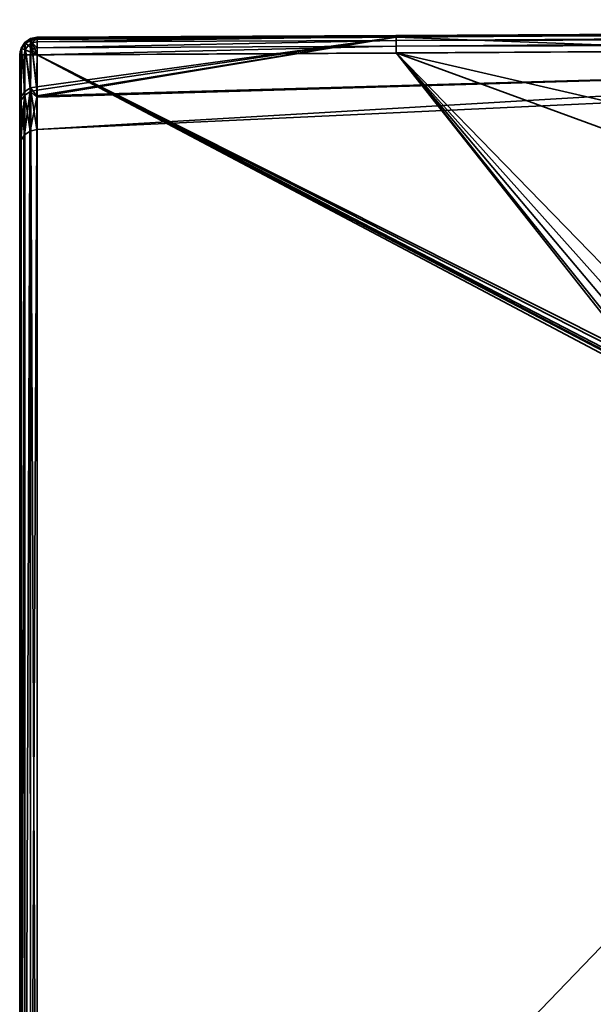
# Model space of a CAD drawing. Header units: millimetres. Extents: x -322 to 8072, y -96 to 57.
# Tile 97 of 256: x 2635 to 2652, y 26 to 54. Entities that reach past the tile are written whole.
import ezdxf

# ---------------------------------------------------------------- set-up
doc = ezdxf.new("R2010")
doc.units = ezdxf.units.MM
doc.layers.add('152', color=7, linetype='Continuous', true_color=0xffffff)

# ---------------------------------------------------------------- blocks, each defined once
blk = doc.blocks.new('UG_SURFACE_008')
at = {"layer": '152', "color": 251, "linetype": 'Continuous', "lineweight": 35}
for points in [[(2667.055, 53.789, 1114.372), (2646.24, 53.697, 1114.481), (2698.499, 53.976, 1114.655)], [(2698.499, 53.904, 1114.794), (2698.499, 53.976, 1114.655), (2646.24, 53.697, 1114.481)], [(2698.499, 53.976, 1093.346), (2646.24, 53.697, 1093.519), (2667.055, 53.789, 1093.628)], [(2646.241, 53.664, 1093.322), (2646.24, 53.697, 1093.519), (2698.499, 53.976, 1093.346)], [(2646.24, 53.697, 1114.481), (2646.241, 53.664, 1114.678), (2698.499, 53.904, 1114.794)], [(2698.499, 53.976, 1093.346), (2698.499, 53.904, 1093.206), (2646.241, 53.664, 1093.322)], [(2698.499, 53.794, 1114.905), (2698.499, 53.904, 1114.794), (2646.241, 53.664, 1114.678)], [(2698.499, 53.904, 1093.206), (2698.499, 53.794, 1093.096), (2646.241, 53.557, 1093.153)], [(2646.241, 53.557, 1093.153), (2646.241, 53.664, 1093.322), (2698.499, 53.904, 1093.206)], [(2635.998, 53.645, 1114.46), (2635.808, 53.606, 1114.455), (2635.818, 53.583, 1114.66)], [(2635.998, 53.645, 1114.46), (2635.998, 53.643, 1114.456), (2635.808, 53.606, 1114.455)], [(2635.808, 53.606, 1093.544), (2635.998, 53.643, 1093.544), (2635.998, 53.645, 1093.54)], [(2635.818, 53.583, 1093.34), (2635.808, 53.606, 1093.544), (2635.998, 53.645, 1093.54)], [(2635.828, 53.557, 1114.28), (2635.808, 53.606, 1114.455), (2635.998, 53.643, 1114.456)], [(2635.998, 53.643, 1093.544), (2635.808, 53.606, 1093.544), (2635.828, 53.557, 1093.72)], [(2635.818, 53.583, 1114.66), (2635.998, 53.619, 1114.664), (2635.998, 53.645, 1114.46)], [(2635.998, 53.645, 1093.54), (2635.998, 53.619, 1093.336), (2635.818, 53.583, 1093.34)], [(2635.998, 53.643, 1114.456), (2635.998, 53.587, 1114.264), (2635.828, 53.557, 1114.28)], [(2635.828, 53.557, 1093.72), (2635.998, 53.587, 1093.736), (2635.998, 53.643, 1093.544)], [(2646.241, 53.649, 1093.713), (2635.992, 51.979, 1098.318), (2667.232, 52.855, 1098.436)], [(2667.232, 52.855, 1109.564), (2635.992, 51.94, 1109.69), (2646.241, 53.649, 1114.287)], [(2646.241, 53.649, 1114.287), (2635.992, 51.94, 1109.69), (2635.993, 52.139, 1110.911)], [(2635.993, 52.236, 1096.805), (2635.992, 51.979, 1098.318), (2646.241, 53.649, 1093.713)], [(2646.241, 53.649, 1093.713), (2635.998, 53.587, 1093.736), (2635.993, 52.236, 1096.805)], [(2635.993, 52.139, 1110.911), (2635.998, 53.587, 1114.264), (2646.241, 53.649, 1114.287)], [(2635.998, 53.643, 1114.456), (2646.24, 53.697, 1114.481), (2646.241, 53.649, 1114.287)], [(2635.998, 53.619, 1114.664), (2646.241, 53.664, 1114.678), (2646.24, 53.697, 1114.481)], [(2646.24, 53.697, 1114.481), (2635.998, 53.645, 1114.46), (2635.998, 53.619, 1114.664)], [(2635.998, 53.643, 1114.456), (2635.998, 53.645, 1114.46), (2646.24, 53.697, 1114.481)], [(2635.998, 53.619, 1093.336), (2635.998, 53.645, 1093.54), (2646.24, 53.697, 1093.519)], [(2646.241, 53.649, 1093.713), (2646.24, 53.697, 1093.519), (2635.998, 53.643, 1093.544)], [(2646.24, 53.697, 1093.519), (2635.998, 53.645, 1093.54), (2635.998, 53.643, 1093.544)], [(2646.24, 53.697, 1093.519), (2646.241, 53.664, 1093.322), (2635.998, 53.619, 1093.336)], [(2646.241, 53.664, 1114.678), (2635.998, 53.619, 1114.664), (2635.999, 53.514, 1114.839)], [(2635.999, 53.514, 1093.161), (2635.998, 53.619, 1093.336), (2646.241, 53.664, 1093.322)], [(2646.241, 53.649, 1114.287), (2635.998, 53.587, 1114.264), (2635.998, 53.643, 1114.456)], [(2635.998, 53.643, 1093.544), (2635.998, 53.587, 1093.736), (2646.241, 53.649, 1093.713)], [(2635.999, 53.514, 1114.839), (2646.241, 53.557, 1114.847), (2646.241, 53.664, 1114.678)], [(2646.241, 53.664, 1093.322), (2646.241, 53.557, 1093.153), (2635.999, 53.514, 1093.161)], [(2667.055, 53.789, 1114.372), (2646.241, 53.649, 1114.287), (2646.24, 53.697, 1114.481)], [(2646.24, 53.697, 1093.519), (2646.241, 53.649, 1093.713), (2667.055, 53.789, 1093.628)], [(2698.5, 53.654, 1114.976), (2698.499, 53.794, 1114.905), (2646.241, 53.557, 1114.847)], [(2646.241, 53.664, 1114.678), (2646.241, 53.557, 1114.847), (2698.499, 53.794, 1114.905)], [(2646.242, 53.393, 1093.04), (2646.241, 53.557, 1093.153), (2698.499, 53.794, 1093.096)], [(2667.232, 52.855, 1098.436), (2667.055, 53.789, 1093.628), (2646.241, 53.649, 1093.713)], [(2646.241, 53.649, 1114.287), (2667.055, 53.789, 1114.372), (2667.232, 52.855, 1109.564)], [(2646.241, 53.557, 1114.847), (2646.242, 53.393, 1114.96), (2698.5, 53.654, 1114.976)], [(2698.499, 53.794, 1093.096), (2698.5, 53.654, 1093.024), (2646.242, 53.393, 1093.04)], [(2698.5, 53.5, 1115), (2698.5, 53.654, 1114.976), (2646.242, 53.393, 1114.96)], [(2646.242, 53.393, 1093.04), (2698.5, 53.654, 1093.024), (2698.5, 53.5, 1093)], [(2635.55, 53.331, 1114.401), (2635.54, 53.337, 1114.455), (2635.647, 53.498, 1114.455)], [(2635.562, 53.327, 1114.66), (2635.664, 53.481, 1114.66), (2635.647, 53.498, 1114.455), (2635.54, 53.337, 1114.455)], [(2635.647, 53.498, 1093.544), (2635.54, 53.337, 1093.544), (2635.55, 53.331, 1093.599)], [(2635.54, 53.337, 1093.544), (2635.647, 53.498, 1093.544), (2635.664, 53.481, 1093.34), (2635.562, 53.327, 1093.34)], [(2635.647, 53.498, 1114.455), (2635.646, 53.458, 1114.333), (2635.55, 53.331, 1114.401)], [(2635.55, 53.331, 1093.599), (2635.646, 53.458, 1093.667), (2635.647, 53.498, 1093.544)], [(2635.55, 53.331, 1114.401), (2635.646, 53.458, 1114.333), (2635.644, 51.998, 1110.959)], [(2635.644, 52.096, 1096.756), (2635.646, 53.458, 1093.667), (2635.55, 53.331, 1093.599)], [(2635.659, 53.287, 1114.837), (2635.739, 53.407, 1114.837), (2635.664, 53.481, 1114.66), (2635.562, 53.327, 1114.66)], [(2635.562, 53.327, 1093.34), (2635.664, 53.481, 1093.34), (2635.739, 53.407, 1093.163), (2635.659, 53.287, 1093.163)], [(2635.646, 53.458, 1093.667), (2635.644, 52.096, 1096.756), (2635.804, 52.199, 1096.792)], [(2635.804, 52.101, 1110.924), (2635.644, 51.998, 1110.959), (2635.646, 53.458, 1114.333)], [(2635.646, 53.458, 1114.333), (2635.808, 53.553, 1114.282), (2635.804, 52.101, 1110.924)], [(2635.804, 52.199, 1096.792), (2635.808, 53.553, 1093.718), (2635.646, 53.458, 1093.667)], [(2635.808, 53.553, 1114.282), (2635.646, 53.458, 1114.333), (2635.647, 53.498, 1114.455)], [(2635.647, 53.498, 1093.544), (2635.646, 53.458, 1093.667), (2635.808, 53.553, 1093.718)], [(2635.647, 53.498, 1114.455), (2635.808, 53.606, 1114.455), (2635.808, 53.553, 1114.282)], [(2635.664, 53.481, 1114.66), (2635.818, 53.583, 1114.66), (2635.808, 53.606, 1114.455), (2635.647, 53.498, 1114.455)], [(2635.808, 53.553, 1093.718), (2635.808, 53.606, 1093.544), (2635.647, 53.498, 1093.544)], [(2635.647, 53.498, 1093.544), (2635.808, 53.606, 1093.544), (2635.818, 53.583, 1093.34), (2635.664, 53.481, 1093.34)], [(2635.814, 53.223, 1114.958), (2635.857, 53.289, 1114.958), (2635.739, 53.407, 1114.837), (2635.659, 53.287, 1114.837)], [(2635.659, 53.287, 1093.163), (2635.739, 53.407, 1093.163), (2635.857, 53.289, 1093.042), (2635.814, 53.223, 1093.042)], [(2635.739, 53.407, 1114.837), (2635.858, 53.487, 1114.837), (2635.818, 53.583, 1114.66), (2635.664, 53.481, 1114.66)], [(2635.664, 53.481, 1093.34), (2635.818, 53.583, 1093.34), (2635.858, 53.487, 1093.163), (2635.739, 53.407, 1093.163)], [(2635.857, 53.289, 1114.958), (2635.922, 53.332, 1114.958), (2635.858, 53.487, 1114.837), (2635.739, 53.407, 1114.837)], [(2635.739, 53.407, 1093.163), (2635.858, 53.487, 1093.163), (2635.922, 53.332, 1093.042), (2635.857, 53.289, 1093.042)], [(2635.804, 52.101, 1110.924), (2635.808, 53.553, 1114.282), (2635.828, 53.557, 1114.28)], [(2635.828, 53.557, 1093.72), (2635.804, 52.199, 1096.792), (2635.993, 52.236, 1096.805)], [(2635.828, 53.557, 1093.72), (2635.808, 53.553, 1093.718), (2635.804, 52.199, 1096.792)], [(2635.993, 52.139, 1110.911), (2635.804, 52.101, 1110.924), (2635.828, 53.557, 1114.28)], [(2635.808, 53.606, 1114.455), (2635.828, 53.557, 1114.28), (2635.808, 53.553, 1114.282)], [(2635.808, 53.553, 1093.718), (2635.828, 53.557, 1093.72), (2635.808, 53.606, 1093.544)], [(2635.998, 53.619, 1114.664), (2635.818, 53.583, 1114.66), (2635.858, 53.487, 1114.837)], [(2635.858, 53.487, 1093.163), (2635.818, 53.583, 1093.34), (2635.998, 53.619, 1093.336)], [(2635.828, 53.557, 1114.28), (2635.998, 53.587, 1114.264), (2635.993, 52.139, 1110.911)], [(2635.993, 52.236, 1096.805), (2635.998, 53.587, 1093.736), (2635.828, 53.557, 1093.72)], [(2635.858, 53.487, 1114.837), (2635.999, 53.514, 1114.839), (2635.998, 53.619, 1114.664)], [(2635.998, 53.619, 1093.336), (2635.999, 53.514, 1093.161), (2635.858, 53.487, 1093.163)], [(2635.999, 53.348, 1114.957), (2635.999, 53.514, 1114.839), (2635.858, 53.487, 1114.837)], [(2635.858, 53.487, 1093.163), (2635.999, 53.514, 1093.161), (2635.999, 53.348, 1093.043)], [(2635.858, 53.487, 1114.837), (2635.922, 53.332, 1114.958), (2635.999, 53.348, 1114.957)], [(2635.999, 53.348, 1093.043), (2635.922, 53.332, 1093.042), (2635.858, 53.487, 1093.163)], [(2635.999, 53.347, 1114.958), (2635.999, 53.348, 1114.957), (2635.922, 53.332, 1114.958)], [(2635.922, 53.332, 1093.042), (2635.999, 53.348, 1093.043), (2635.999, 53.347, 1093.042)], [(2635.922, 53.332, 1114.958), (2636, 53.146, 1115), (2635.999, 53.347, 1114.958)], [(2635.999, 53.347, 1093.042), (2636, 53.146, 1093), (2635.922, 53.332, 1093.042)], [(2635.999, 53.348, 1114.957), (2646.242, 53.393, 1114.96), (2646.241, 53.557, 1114.847)], [(2646.241, 53.557, 1114.847), (2635.999, 53.514, 1114.839), (2635.999, 53.348, 1114.957)], [(2635.999, 53.348, 1093.043), (2635.999, 53.514, 1093.161), (2646.241, 53.557, 1093.153)], [(2646.241, 53.557, 1093.153), (2646.242, 53.393, 1093.04), (2635.999, 53.348, 1093.043)], [(2646.242, 53.393, 1114.96), (2635.999, 53.347, 1114.958), (2636, 53.146, 1115)], [(2635.999, 53.348, 1114.957), (2635.999, 53.347, 1114.958), (2646.242, 53.393, 1114.96)], [(2636, 53.146, 1093), (2635.999, 53.347, 1093.042), (2646.242, 53.393, 1093.04)], [(2646.242, 53.393, 1093.04), (2635.999, 53.347, 1093.042), (2635.999, 53.348, 1093.043)], [(2636, 53.146, 1115), (2646.243, 53.197, 1115), (2646.242, 53.393, 1114.96)], [(2646.242, 53.393, 1093.04), (2646.243, 53.197, 1093), (2636, 53.146, 1093)], [(2646.242, 53.393, 1114.96), (2646.243, 53.197, 1115), (2698.5, 53.5, 1115)], [(2698.5, 53.5, 1093), (2646.243, 53.197, 1093), (2646.242, 53.393, 1093.04)], [(2673.82, 46.841, 1115), (2706.99, 48.233, 1115), (2698.5, 53.5, 1115), (2646.243, 53.197, 1115)], [(2646.243, 53.197, 1093), (2698.5, 53.5, 1093), (2698.475, 48.234, 1093), (2665.334, 46.219, 1093)], [(2635.562, 53.327, 1114.66), (2635.519, 53.229, 1114.455), (2635.5, 53.146, 1114.5)], [(2635.5, 53.146, 1114.5), (2635.526, 53.146, 1114.66), (2635.562, 53.327, 1114.66)], [(2635.562, 53.327, 1093.34), (2635.526, 53.146, 1093.34), (2635.5, 53.146, 1093.5)], [(2635.5, 53.146, 1093.5), (2635.519, 53.229, 1093.544), (2635.562, 53.327, 1093.34)], [(2635.5, 51.665, 1111.07), (2635.5, 53.146, 1114.5), (2635.519, 53.229, 1114.455)], [(2635.519, 53.229, 1093.544), (2635.5, 51.765, 1096.64), (2635.537, 51.944, 1096.702)], [(2635.519, 53.229, 1093.544), (2635.5, 53.146, 1093.5), (2635.5, 51.765, 1096.64)], [(2635.537, 51.845, 1111.01), (2635.5, 51.665, 1111.07), (2635.519, 53.229, 1114.455)], [(2635.5, 11, 1114.5), (2635.5, 53.146, 1114.5), (2635.5, 51.665, 1111.07)], [(2635.5, 51.765, 1096.64), (2635.5, 53.146, 1093.5), (2635.5, 11, 1093.5)], [(2635.5, 11, 1114.5), (2635.538, 11, 1114.691), (2635.526, 53.146, 1114.66)], [(2635.526, 53.146, 1114.66), (2635.5, 53.146, 1114.5), (2635.5, 11, 1114.5)], [(2635.5, 11, 1093.5), (2635.5, 53.146, 1093.5), (2635.526, 53.146, 1093.34)], [(2635.526, 53.146, 1093.34), (2635.538, 11, 1093.309), (2635.5, 11, 1093.5)], [(2635.562, 53.327, 1114.66), (2635.54, 53.337, 1114.455), (2635.519, 53.229, 1114.455)], [(2635.538, 53.315, 1114.41), (2635.519, 53.229, 1114.455), (2635.54, 53.337, 1114.455)], [(2635.54, 53.337, 1093.544), (2635.519, 53.229, 1093.544), (2635.538, 53.315, 1093.59)], [(2635.519, 53.229, 1093.544), (2635.54, 53.337, 1093.544), (2635.562, 53.327, 1093.34)], [(2635.519, 53.229, 1114.455), (2635.538, 53.315, 1114.41), (2635.537, 51.845, 1111.01)], [(2635.537, 51.944, 1096.702), (2635.538, 53.315, 1093.59), (2635.519, 53.229, 1093.544)], [(2635.562, 53.327, 1114.66), (2635.526, 53.146, 1114.66), (2635.543, 53.146, 1114.688)], [(2635.543, 53.146, 1093.312), (2635.526, 53.146, 1093.34), (2635.562, 53.327, 1093.34)], [(2635.538, 11, 1114.691), (2635.543, 53.146, 1114.688), (2635.526, 53.146, 1114.66)], [(2635.526, 53.146, 1093.34), (2635.543, 53.146, 1093.312), (2635.538, 11, 1093.309)], [(2635.537, 51.845, 1111.01), (2635.538, 53.315, 1114.41), (2635.55, 53.331, 1114.401)], [(2635.55, 53.331, 1093.599), (2635.537, 51.944, 1096.702), (2635.644, 52.096, 1096.756)], [(2635.55, 53.331, 1093.599), (2635.538, 53.315, 1093.59), (2635.537, 51.944, 1096.702)], [(2635.644, 51.998, 1110.959), (2635.537, 51.845, 1111.01), (2635.55, 53.331, 1114.401)], [(2635.54, 53.337, 1114.455), (2635.55, 53.331, 1114.401), (2635.538, 53.315, 1114.41)], [(2635.538, 53.315, 1093.59), (2635.55, 53.331, 1093.599), (2635.54, 53.337, 1093.544)], [(2635.631, 53.146, 1114.837), (2635.538, 11, 1114.691), (2635.646, 11, 1114.854)], [(2635.631, 53.146, 1114.837), (2635.543, 53.146, 1114.688), (2635.538, 11, 1114.691)], [(2635.538, 11, 1093.309), (2635.543, 53.146, 1093.312), (2635.631, 53.146, 1093.163)], [(2635.631, 53.146, 1093.163), (2635.646, 11, 1093.146), (2635.538, 11, 1093.309)], [(2635.543, 53.146, 1114.688), (2635.631, 53.146, 1114.837), (2635.659, 53.287, 1114.837), (2635.562, 53.327, 1114.66)], [(2635.562, 53.327, 1093.34), (2635.659, 53.287, 1093.163), (2635.631, 53.146, 1093.163), (2635.543, 53.146, 1093.312)], [(2635.659, 53.287, 1114.837), (2635.631, 53.146, 1114.837), (2635.649, 53.146, 1114.85)], [(2635.649, 53.146, 1093.15), (2635.631, 53.146, 1093.163), (2635.659, 53.287, 1093.163)], [(2635.646, 11, 1114.854), (2635.649, 53.146, 1114.85), (2635.631, 53.146, 1114.837)], [(2635.631, 53.146, 1093.163), (2635.649, 53.146, 1093.15), (2635.646, 11, 1093.146)], [(2635.798, 53.146, 1114.958), (2635.646, 11, 1114.854), (2635.809, 11, 1114.962)], [(2635.798, 53.146, 1114.958), (2635.649, 53.146, 1114.85), (2635.646, 11, 1114.854)], [(2635.646, 11, 1093.146), (2635.649, 53.146, 1093.15), (2635.798, 53.146, 1093.042)], [(2635.798, 53.146, 1093.042), (2635.809, 11, 1093.038), (2635.646, 11, 1093.146)], [(2635.649, 53.146, 1114.85), (2635.798, 53.146, 1114.958), (2635.814, 53.223, 1114.958), (2635.659, 53.287, 1114.837)], [(2635.659, 53.287, 1093.163), (2635.814, 53.223, 1093.042), (2635.798, 53.146, 1093.042), (2635.649, 53.146, 1093.15)], [(2635.814, 53.223, 1114.958), (2635.798, 53.146, 1114.958), (2635.809, 53.146, 1114.96)], [(2635.809, 53.146, 1093.04), (2635.798, 53.146, 1093.042), (2635.814, 53.223, 1093.042)], [(2635.809, 11, 1114.962), (2635.809, 53.146, 1114.96), (2635.798, 53.146, 1114.958)], [(2635.798, 53.146, 1093.042), (2635.809, 53.146, 1093.04), (2635.809, 11, 1093.038)], [(2635.809, 53.146, 1114.96), (2636, 53.146, 1115), (2635.814, 53.223, 1114.958)], [(2635.814, 53.223, 1093.042), (2636, 53.146, 1093), (2635.809, 53.146, 1093.04)], [(2636, 11, 1115), (2636, 53.146, 1115), (2635.809, 53.146, 1114.96)], [(2635.809, 53.146, 1114.96), (2635.809, 11, 1114.962), (2636, 11, 1115)], [(2635.809, 11, 1093.038), (2635.809, 53.146, 1093.04), (2636, 53.146, 1093)], [(2636, 53.146, 1093), (2636, 11, 1093), (2635.809, 11, 1093.038)], [(2636, 53.146, 1115), (2635.857, 53.289, 1114.958), (2635.814, 53.223, 1114.958)], [(2635.814, 53.223, 1093.042), (2635.857, 53.289, 1093.042), (2636, 53.146, 1093)], [(2636, 53.146, 1115), (2635.922, 53.332, 1114.958), (2635.857, 53.289, 1114.958)], [(2635.857, 53.289, 1093.042), (2635.922, 53.332, 1093.042), (2636, 53.146, 1093)], [(2646.243, 53.197, 1115), (2636, 53.146, 1115), (2652.506, 44.859, 1115), (2652.756, 45.082, 1115)], [(2652.689, 45.034, 1093), (2652.455, 44.787, 1093), (2636, 53.146, 1093), (2646.243, 53.197, 1093)], [(2652.316, 27.953, 1115), (2652.364, 44.489, 1115), (2636, 53.146, 1115), (2636, 11, 1115)], [(2652.364, 44.489, 1115), (2652.372, 44.58, 1115), (2636, 53.146, 1115)], [(2652.372, 44.58, 1115), (2652.396, 44.667, 1115), (2636, 53.146, 1115)], [(2652.396, 44.667, 1115), (2652.506, 44.859, 1115), (2636, 53.146, 1115)], [(2636, 11, 1093), (2636, 53.146, 1093), (2652.364, 44.489, 1093), (2652.316, 27.953, 1093)], [(2636, 53.146, 1093), (2652.379, 44.612, 1093), (2652.364, 44.489, 1093)], [(2636, 53.146, 1093), (2652.455, 44.787, 1093), (2652.379, 44.612, 1093)], [(2646.243, 53.197, 1115), (2653.828, 45.411, 1115), (2673.82, 46.841, 1115)], [(2646.243, 53.197, 1115), (2653.286, 45.318, 1115), (2653.828, 45.411, 1115)], [(2646.243, 53.197, 1115), (2652.756, 45.082, 1115), (2653.286, 45.318, 1115)], [(2646.243, 53.197, 1093), (2652.979, 45.205, 1093), (2652.689, 45.034, 1093)], [(2665.334, 46.219, 1093), (2653.828, 45.411, 1093), (2646.243, 53.197, 1093)], [(2653.828, 45.411, 1093), (2652.979, 45.205, 1093), (2646.243, 53.197, 1093)], [(2635.988, 51.011, 1104), (2667.301, 52.475, 1104), (2667.232, 52.855, 1098.436)], [(2635.988, 51.011, 1104), (2635.992, 51.94, 1109.69), (2667.232, 52.855, 1109.564)], [(2667.232, 52.855, 1109.564), (2667.301, 52.475, 1104), (2635.988, 51.011, 1104)], [(2667.232, 52.855, 1098.436), (2635.992, 51.979, 1098.318), (2635.988, 51.011, 1104)], [(2635.992, 51.979, 1098.318), (2635.993, 52.236, 1096.805), (2635.804, 52.199, 1096.792)], [(2667.301, 52.475, 1104), (2635.988, 51.011, 1104), (2635.988, 51.011, 1104)], [(2635.537, 50.7, 1104), (2635.537, 51.944, 1096.702), (2635.5, 51.765, 1096.64)], [(2635.537, 50.7, 1104), (2635.642, 50.861, 1104), (2635.644, 52.096, 1096.756)], [(2635.644, 52.096, 1096.756), (2635.537, 51.944, 1096.702), (2635.537, 50.7, 1104)], [(2635.537, 51.845, 1111.01), (2635.644, 51.998, 1110.959), (2635.642, 50.861, 1104)], [(2635.642, 50.861, 1104), (2635.8, 50.97, 1104), (2635.804, 52.199, 1096.792)], [(2635.804, 52.199, 1096.792), (2635.644, 52.096, 1096.756), (2635.642, 50.861, 1104)], [(2635.8, 50.97, 1104), (2635.642, 50.861, 1104), (2635.644, 51.998, 1110.959)], [(2635.644, 51.998, 1110.959), (2635.804, 52.101, 1110.924), (2635.8, 50.97, 1104)], [(2635.8, 50.97, 1104), (2635.804, 52.101, 1110.924), (2635.992, 51.94, 1109.69)], [(2635.992, 51.94, 1109.69), (2635.988, 51.011, 1104), (2635.8, 50.97, 1104)], [(2635.804, 52.199, 1096.792), (2635.988, 51.011, 1104), (2635.992, 51.979, 1098.318)], [(2635.804, 52.101, 1110.924), (2635.993, 52.139, 1110.911), (2635.992, 51.94, 1109.69)], [(2635.5, 51.665, 1111.07), (2635.537, 51.845, 1111.01), (2635.537, 50.7, 1104)], [(2635.5, 11, 1093.5), (2635.5, 50.511, 1104), (2635.5, 51.765, 1096.64)], [(2635.5, 51.765, 1096.64), (2635.5, 50.511, 1104), (2635.537, 50.7, 1104)], [(2635.5, 51.665, 1111.07), (2635.5, 50.511, 1104), (2635.5, 11, 1093.5), (2635.5, 11, 1114.5)], [(2635.537, 50.7, 1104), (2635.5, 50.511, 1104), (2635.5, 51.665, 1111.07)], [(2635.642, 50.861, 1104), (2635.537, 50.7, 1104), (2635.537, 51.845, 1111.01)], [(2636, 11, 1115), (2652.256, 11, 1115), (2652.316, 27.953, 1115)], [(2652.316, 27.953, 1093), (2652.256, 11, 1093), (2636, 11, 1093)]]:
    blk.add_3dface(points, dxfattribs=at)

msp = doc.modelspace()

# ---------------------------------------------------------------- linework, layer by layer
at = {"layer": '152', "color": 253, "linetype": 'Continuous', "lineweight": -3}
for p, q in [((2635.5, 11, 1114.5), (2635.5, 53.146, 1114.5)), ((2635.5, 53.146, 1093.5), (2635.5, 11, 1093.5)), ((2636, 11, 1093), (2636, 53.146, 1093)), ((2636, 53.146, 1115), (2636, 11, 1115))]:
    msp.add_line(p, q, dxfattribs=at)
at = {"layer": '152', "color": 253, "linetype": 'Continuous', "lineweight": -3, "extrusion": (-0.999994, -0.003565, 0)}
for centre, start, end in [((-43.749, 1114.5, -2636.173), 90, 208.1771), ((-43.749, 1093.5, -2636.173), 151.8229, 270)]:
    msp.add_arc(centre, 0.5, start, end, dxfattribs=at)
at = {"layer": '152', "color": 253, "linetype": 'Continuous', "lineweight": -3, "extrusion": (2.75246e-14, -0.4722, -0.881491)}
msp.add_arc((2636, 479.419, -1007.518), 0.5, 180, 269.82, dxfattribs=at)
at = {"layer": '152', "color": 253, "linetype": 'Continuous', "lineweight": -3, "extrusion": (0, 0.4722, -0.881491)}
msp.add_arc((-2636, 563.199, -938.815), 0.5, 0, 89.82, dxfattribs=at)
at = {"layer": '152', "color": 253, "linetype": 'Continuous', "lineweight": -3, "extrusion": (6.93889e-14, -1, 0)}
msp.add_arc((2636, 1093.5, -53.146), 0.5, 180, 270, dxfattribs=at)
at = {"layer": '152', "color": 253, "linetype": 'Continuous', "lineweight": -3, "extrusion": (0, 1, 0)}
msp.add_arc((-2636, 1114.5, 53.146), 0.5, 0, 90, dxfattribs=at)
at = {"layer": '152', "color": 253, "linetype": 'Continuous', "lineweight": -3}
for points, knots in [([(2635.998, 53.587, 1114.264), (2646.415, 53.633, 1114.28), (2656.832, 53.74, 1114.321), (2677.665, 53.913, 1114.421), (2688.081, 53.973, 1114.474), (2708.915, 54.027, 1114.526), (2719.332, 54.074, 1114.58), (2740.166, 54.132, 1114.685), (2750.582, 54.143, 1114.73), (2760.999, 54.146, 1114.747)], [0, 0, 0, 0, 0.25, 0.25, 0.5, 0.5, 0.75, 0.75, 1, 1, 1, 1]), ([(2760.999, 54.146, 1093.253), (2750.582, 54.143, 1093.27), (2740.166, 54.132, 1093.315), (2719.332, 54.074, 1093.42), (2708.915, 54.027, 1093.474), (2688.081, 53.973, 1093.526), (2677.665, 53.913, 1093.579), (2656.832, 53.74, 1093.679), (2646.415, 53.633, 1093.72), (2635.998, 53.587, 1093.736)], [0, 0, 0, 0, 0.25, 0.25, 0.5, 0.5, 0.75, 0.75, 1, 1, 1, 1]), ([(2636, 53.146, 1093), (2646.417, 53.183, 1093), (2656.833, 53.27, 1093), (2677.666, 53.416, 1093), (2688.083, 53.473, 1093), (2719.333, 53.554, 1093), (2740.166, 53.685, 1093), (2761, 53.711, 1093)], [0, 0, 0, 0, 0.25, 0.25, 0.5, 0.5, 1, 1, 1, 1]), ([(2761, 53.711, 1115), (2740.166, 53.685, 1115), (2719.333, 53.554, 1115), (2688.083, 53.473, 1115), (2677.666, 53.416, 1115), (2656.833, 53.27, 1115), (2646.417, 53.183, 1115), (2636, 53.146, 1115)], [0, 0, 0, 0, 0.5, 0.5, 0.75, 0.75, 1, 1, 1, 1]), ([(2635.998, 53.587, 1093.736), (2635.995, 52.74, 1095.317), (2635.993, 52.092, 1097.004), (2635.989, 51.231, 1100.444), (2635.988, 51.012, 1102.2), (2635.988, 51.011, 1105.787), (2635.989, 51.229, 1107.545), (2635.993, 52.09, 1110.991), (2635.995, 52.74, 1112.683), (2635.998, 53.587, 1114.264)], [0, 0, 0, 0, 0.25, 0.25, 0.5, 0.5, 0.75, 0.75, 1, 1, 1, 1]), ([(2635.5, 53.146, 1114.5), (2635.5, 52.28, 1112.882), (2635.5, 51.616, 1111.157), (2635.5, 50.735, 1107.631), (2635.5, 50.511, 1105.832), (2635.5, 50.512, 1102.162), (2635.5, 50.736, 1100.365), (2635.5, 51.616, 1096.844), (2635.5, 52.28, 1095.118), (2635.5, 53.146, 1093.5)], [0, 0, 0, 0, 0.25, 0.25, 0.5, 0.5, 0.75, 0.75, 1, 1, 1, 1])]:
    msp.add_open_spline(points, degree=3, knots=knots, dxfattribs=at)

# ---------------------------------------------------------------- block references
msp.add_blockref('UG_SURFACE_008', (0, 0), dxfattribs=at)

doc.saveas('drawing.dxf')
